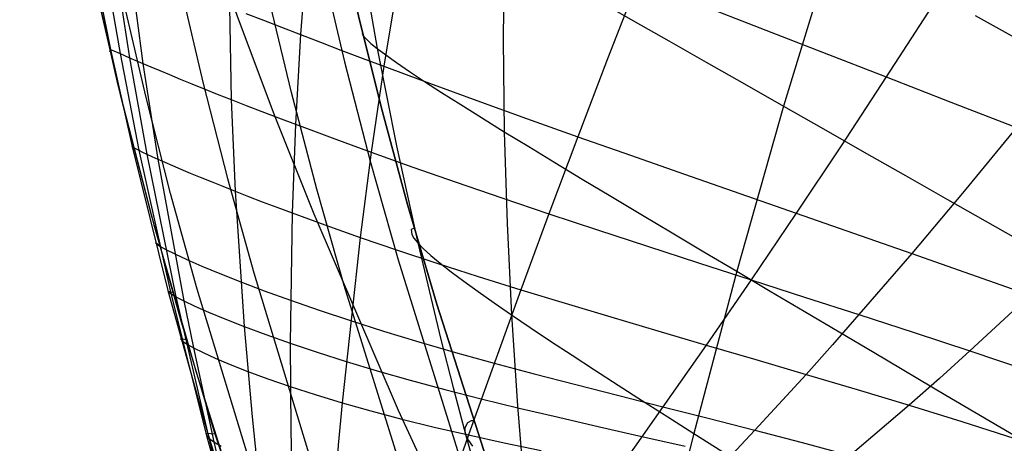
# Model space of a CAD drawing. Header units: millimetres. Extents: x -58 to 58, y -58 to 57.
# Tile 42 of 102: x 17 to 29, y -45 to -40. Entities that reach past the tile are written whole.
import ezdxf

# ---------------------------------------------------------------- set-up
doc = ezdxf.new("R2010")
doc.units = ezdxf.units.MM
doc.header["$MEASUREMENT"] = 0
doc.layers.add('Predefinito', color=5, linetype='Continuous')

msp = doc.modelspace()

# ---------------------------------------------------------------- linework, layer by layer
at = {"layer": 'Predefinito', "extrusion": (-5.19436e-06, 2.54963e-05, 1)}
msp.add_lwpolyline([(17.336, -28.199), (17.329, -28.728), (17.336, -29.26), (17.354, -29.792), (17.385, -30.326), (17.435, -30.941), (17.5, -31.556), (17.581, -32.171), (17.675, -32.786), (17.782, -33.4), (17.903, -34.013), (18.035, -34.626), (18.179, -35.237), (18.499, -36.457), (18.858, -37.67), (19.25, -38.877), (19.673, -40.077), (20.123, -41.271), (20.597, -42.459), (21.608, -44.814), (22.688, -47.148), (23.826, -49.46), (25.021, -51.773)], dxfattribs=at)
at = {"layer": 'Predefinito'}
for points in [[(20.133, -30.213), (20.09, -30.966), (20.07, -31.742), (20.075, -32.543), (20.105, -33.372), (20.162, -34.229), (20.247, -35.117), (20.362, -36.038), (20.506, -36.993), (20.682, -37.984), (20.89, -39.013), (21.132, -40.082), (21.409, -41.192), (21.722, -42.345), (22.073, -43.542), (22.889, -46.08), (23.869, -48.818), (25.02, -51.771)], [(25.02, -51.771), (23.869, -48.818), (22.889, -46.08), (22.073, -43.542), (21.722, -42.345), (21.409, -41.192), (21.132, -40.082), (20.89, -39.013), (20.682, -37.984), (20.506, -36.993), (20.362, -36.038), (20.247, -35.117), (20.162, -34.229), (20.105, -33.372), (20.075, -32.543), (20.07, -31.742), (20.09, -30.966), (20.133, -30.213)], [(20.133, -30.213), (20.09, -30.966), (20.07, -31.742), (20.075, -32.543), (20.105, -33.372), (20.162, -34.229), (20.247, -35.117), (20.362, -36.038), (20.506, -36.993), (20.682, -37.984), (20.89, -39.013), (21.132, -40.082), (21.409, -41.192), (21.722, -42.345), (22.073, -43.542), (22.889, -46.08), (23.869, -48.818), (25.02, -51.771)], [(17.117, -30.346), (17.088, -30.954), (17.072, -31.574), (17.07, -32.206), (17.082, -32.851), (17.108, -33.508), (17.15, -34.179), (17.206, -34.864), (17.279, -35.563), (17.366, -36.276), (17.471, -37.005), (17.591, -37.75), (17.883, -39.29), (18.244, -40.901), (18.677, -42.588), (19.185, -44.358), (19.771, -46.214), (20.437, -48.164), (21.188, -50.213)], [(17.117, -30.346), (17.088, -30.954), (17.072, -31.574), (17.07, -32.206), (17.082, -32.851), (17.108, -33.508), (17.15, -34.179), (17.206, -34.864), (17.279, -35.563), (17.366, -36.276), (17.471, -37.005), (17.591, -37.75), (17.883, -39.29), (18.244, -40.901), (18.677, -42.588), (19.185, -44.358), (19.771, -46.214), (20.437, -48.164), (21.188, -50.213)], [(23.742, -51.269), (22.462, -47.886), (21.678, -45.612), (20.962, -43.318), (20.634, -42.163), (20.328, -41.002), (20.048, -39.834), (19.795, -38.658), (19.573, -37.474), (19.386, -36.28), (19.237, -35.075), (19.179, -34.469), (19.133, -33.865), (19.099, -33.261), (19.077, -32.659), (19.069, -32.058), (19.074, -31.458), (19.093, -30.86), (19.127, -30.262)], [(18.115, -30.41), (18.087, -30.994), (18.072, -31.578), (18.069, -32.163), (18.079, -32.749), (18.101, -33.334), (18.134, -33.921), (18.179, -34.507), (18.299, -35.682), (18.375, -36.269), (18.553, -37.439), (18.763, -38.599), (19.004, -39.751), (19.271, -40.896), (19.563, -42.034), (19.877, -43.166), (20.562, -45.415), (21.315, -47.645), (22.124, -49.859)]]:
    msp.add_lwpolyline(points, dxfattribs=at)
at = {"layer": 'Predefinito', "extrusion": (-0.240918, 0.970545, 0)}
msp.add_lwpolyline([(-9.851, 320), (-9.873, 320), (-9.896, 319.999), (-9.918, 319.998), (-9.941, 319.996), (-9.964, 319.994), (-9.987, 319.991), (-10.01, 319.987), (-10.033, 319.983), (-10.056, 319.979), (-10.08, 319.974), (-10.103, 319.968), (-10.126, 319.961), (-10.15, 319.954), (-10.173, 319.947), (-10.196, 319.939), (-10.219, 319.93), (-10.242, 319.92), (-10.265, 319.91), (-10.288, 319.9), (-10.31, 319.888), (-10.333, 319.876), (-10.355, 319.864), (-10.377, 319.851), (-10.398, 319.837), (-10.42, 319.823), (-10.44, 319.808), (-10.461, 319.792), (-10.481, 319.776), (-10.501, 319.76), (-10.521, 319.743), (-10.54, 319.725), (-10.558, 319.707), (-10.576, 319.689), (-10.594, 319.67), (-10.611, 319.65), (-10.627, 319.63), (-10.643, 319.61), (-10.659, 319.589), (-10.674, 319.568), (-10.688, 319.547), (-10.702, 319.526), (-10.715, 319.504), (-10.727, 319.482), (-10.739, 319.459), (-10.751, 319.437), (-10.761, 319.414), (-10.771, 319.391), (-10.781, 319.368), (-10.79, 319.345), (-10.798, 319.322), (-10.805, 319.298), (-10.812, 319.275), (-10.819, 319.252), (-10.825, 319.229), (-10.83, 319.205), (-10.834, 319.182), (-10.838, 319.159), (-10.842, 319.136), (-10.845, 319.113), (-10.847, 319.09), (-10.849, 319.067), (-10.85, 319.045), (-10.851, 319.022), (-10.851, 319)], dxfattribs=at)
at = {"layer": 'Predefinito', "extrusion": (-0.238184, 0.97122, 0)}
msp.add_lwpolyline([(-8.976, 320), (-8.954, 320), (-8.932, 319.999), (-8.909, 319.998), (-8.886, 319.996), (-8.863, 319.994), (-8.84, 319.991), (-8.817, 319.987), (-8.794, 319.983), (-8.771, 319.979), (-8.748, 319.974), (-8.724, 319.968), (-8.701, 319.961), (-8.678, 319.954), (-8.654, 319.947), (-8.631, 319.939), (-8.608, 319.93), (-8.585, 319.92), (-8.562, 319.91), (-8.539, 319.9), (-8.517, 319.888), (-8.494, 319.876), (-8.472, 319.864), (-8.45, 319.851), (-8.429, 319.837), (-8.408, 319.823), (-8.387, 319.808), (-8.366, 319.792), (-8.346, 319.776), (-8.326, 319.76), (-8.307, 319.743), (-8.288, 319.725), (-8.269, 319.707), (-8.251, 319.689), (-8.233, 319.67), (-8.216, 319.65), (-8.2, 319.63), (-8.184, 319.61), (-8.168, 319.589), (-8.153, 319.568), (-8.139, 319.547), (-8.125, 319.526), (-8.112, 319.504), (-8.1, 319.482), (-8.088, 319.459), (-8.076, 319.437), (-8.066, 319.414), (-8.056, 319.391), (-8.046, 319.368), (-8.037, 319.345), (-8.029, 319.322), (-8.022, 319.298), (-8.015, 319.275), (-8.008, 319.252), (-8.003, 319.229), (-7.997, 319.205), (-7.993, 319.182), (-7.989, 319.159), (-7.985, 319.136), (-7.982, 319.113), (-7.98, 319.09), (-7.978, 319.067), (-7.977, 319.045), (-7.976, 319.022), (-7.976, 319)], dxfattribs=at)
at = {"layer": 'Predefinito', "extrusion": (-0.261774, 0.965129, 0)}
msp.add_lwpolyline([(-8.877, 320), (-8.899, 320), (-8.922, 319.999), (-8.944, 319.998), (-8.967, 319.996), (-8.99, 319.994), (-9.013, 319.991), (-9.036, 319.987), (-9.059, 319.983), (-9.082, 319.979), (-9.105, 319.974), (-9.129, 319.968), (-9.152, 319.961), (-9.175, 319.954), (-9.199, 319.947), (-9.222, 319.939), (-9.245, 319.93), (-9.268, 319.92), (-9.291, 319.91), (-9.314, 319.9), (-9.336, 319.888), (-9.359, 319.876), (-9.381, 319.864), (-9.403, 319.851), (-9.424, 319.837), (-9.445, 319.823), (-9.466, 319.808), (-9.487, 319.792), (-9.507, 319.776), (-9.527, 319.76), (-9.547, 319.743), (-9.566, 319.725), (-9.584, 319.707), (-9.602, 319.689), (-9.62, 319.67), (-9.637, 319.65), (-9.653, 319.63), (-9.669, 319.61), (-9.685, 319.589), (-9.7, 319.568), (-9.714, 319.547), (-9.728, 319.526), (-9.741, 319.504), (-9.753, 319.482), (-9.765, 319.459), (-9.777, 319.437), (-9.787, 319.414), (-9.797, 319.391), (-9.807, 319.368), (-9.816, 319.345), (-9.824, 319.322), (-9.831, 319.298), (-9.838, 319.275), (-9.845, 319.252), (-9.851, 319.229), (-9.856, 319.205), (-9.86, 319.182), (-9.864, 319.159), (-9.868, 319.136), (-9.871, 319.113), (-9.873, 319.09), (-9.875, 319.067), (-9.876, 319.045), (-9.877, 319.022), (-9.877, 319)], dxfattribs=at)
at = {"layer": 'Predefinito', "extrusion": (-0.257882, 0.966176, 0)}
msp.add_lwpolyline([(-8.062, 320), (-8.039, 320), (-8.017, 319.999), (-7.994, 319.998), (-7.972, 319.996), (-7.949, 319.994), (-7.926, 319.991), (-7.903, 319.987), (-7.88, 319.983), (-7.856, 319.979), (-7.833, 319.974), (-7.81, 319.968), (-7.786, 319.961), (-7.763, 319.954), (-7.74, 319.947), (-7.717, 319.939), (-7.693, 319.93), (-7.67, 319.92), (-7.648, 319.91), (-7.625, 319.9), (-7.602, 319.888), (-7.58, 319.876), (-7.558, 319.864), (-7.536, 319.851), (-7.514, 319.837), (-7.493, 319.823), (-7.472, 319.808), (-7.452, 319.792), (-7.431, 319.776), (-7.411, 319.76), (-7.392, 319.743), (-7.373, 319.725), (-7.354, 319.707), (-7.336, 319.689), (-7.319, 319.67), (-7.302, 319.65), (-7.285, 319.63), (-7.269, 319.61), (-7.254, 319.589), (-7.239, 319.568), (-7.225, 319.547), (-7.211, 319.526), (-7.198, 319.504), (-7.185, 319.482), (-7.173, 319.459), (-7.162, 319.437), (-7.151, 319.414), (-7.141, 319.391), (-7.132, 319.368), (-7.123, 319.345), (-7.115, 319.322), (-7.107, 319.298), (-7.1, 319.275), (-7.094, 319.252), (-7.088, 319.229), (-7.083, 319.205), (-7.078, 319.182), (-7.074, 319.159), (-7.071, 319.136), (-7.068, 319.113), (-7.066, 319.09), (-7.064, 319.067), (-7.063, 319.045), (-7.062, 319.022), (-7.062, 319)], dxfattribs=at)
at = {"layer": 'Predefinito', "extrusion": (1, 0, 0)}
msp.add_lwpolyline([(-42.588, 319), (-42.588, 59.999)], dxfattribs=at)
at = {"layer": 'Predefinito', "extrusion": (-0.280458, 0.959866, 0)}
msp.add_lwpolyline([(-7.972, 320), (-7.994, 320), (-8.016, 319.999), (-8.039, 319.998), (-8.062, 319.996), (-8.085, 319.994), (-8.108, 319.991), (-8.131, 319.987), (-8.154, 319.983), (-8.177, 319.979), (-8.2, 319.974), (-8.224, 319.968), (-8.247, 319.961), (-8.27, 319.954), (-8.294, 319.947), (-8.317, 319.939), (-8.34, 319.93), (-8.363, 319.92), (-8.386, 319.91), (-8.409, 319.9), (-8.431, 319.888), (-8.453, 319.876), (-8.476, 319.864), (-8.497, 319.851), (-8.519, 319.837), (-8.54, 319.823), (-8.561, 319.808), (-8.582, 319.792), (-8.602, 319.776), (-8.622, 319.76), (-8.641, 319.743), (-8.66, 319.725), (-8.679, 319.707), (-8.697, 319.689), (-8.715, 319.67), (-8.732, 319.65), (-8.748, 319.63), (-8.764, 319.61), (-8.78, 319.589), (-8.794, 319.568), (-8.809, 319.547), (-8.823, 319.526), (-8.836, 319.504), (-8.848, 319.482), (-8.86, 319.459), (-8.871, 319.437), (-8.882, 319.414), (-8.892, 319.391), (-8.902, 319.368), (-8.91, 319.345), (-8.919, 319.322), (-8.926, 319.298), (-8.933, 319.275), (-8.94, 319.252), (-8.945, 319.229), (-8.951, 319.205), (-8.955, 319.182), (-8.959, 319.159), (-8.963, 319.136), (-8.965, 319.113), (-8.968, 319.09), (-8.97, 319.067), (-8.971, 319.045), (-8.972, 319.022), (-8.972, 319)], dxfattribs=at)
at = {"layer": 'Predefinito', "extrusion": (-0.275677, 0.96125, 0)}
msp.add_lwpolyline([(-7.207, 320), (-7.184, 320), (-7.162, 319.999), (-7.139, 319.998), (-7.117, 319.996), (-7.094, 319.994), (-7.071, 319.991), (-7.048, 319.987), (-7.025, 319.983), (-7.001, 319.979), (-6.978, 319.974), (-6.955, 319.968), (-6.931, 319.961), (-6.908, 319.954), (-6.885, 319.947), (-6.862, 319.939), (-6.838, 319.93), (-6.815, 319.92), (-6.793, 319.91), (-6.77, 319.9), (-6.747, 319.888), (-6.725, 319.876), (-6.703, 319.864), (-6.681, 319.851), (-6.659, 319.837), (-6.638, 319.823), (-6.617, 319.808), (-6.596, 319.792), (-6.576, 319.776), (-6.556, 319.76), (-6.537, 319.743), (-6.518, 319.725), (-6.499, 319.707), (-6.481, 319.689), (-6.464, 319.67), (-6.447, 319.65), (-6.43, 319.63), (-6.414, 319.61), (-6.399, 319.589), (-6.384, 319.568), (-6.37, 319.547), (-6.356, 319.526), (-6.343, 319.504), (-6.33, 319.482), (-6.318, 319.459), (-6.307, 319.437), (-6.296, 319.414), (-6.286, 319.391), (-6.277, 319.368), (-6.268, 319.345), (-6.26, 319.322), (-6.252, 319.298), (-6.245, 319.275), (-6.239, 319.252), (-6.233, 319.229), (-6.228, 319.205), (-6.223, 319.182), (-6.219, 319.159), (-6.216, 319.136), (-6.213, 319.113), (-6.211, 319.09), (-6.209, 319.067), (-6.208, 319.045), (-6.207, 319.022), (-6.207, 319)], dxfattribs=at)
at = {"layer": 'Predefinito', "extrusion": (-0.29725, 0.9548, 0)}
msp.add_lwpolyline([(-7.13, 320), (-7.152, 320), (-7.174, 319.999), (-7.197, 319.998), (-7.219, 319.996), (-7.242, 319.994), (-7.265, 319.991), (-7.288, 319.987), (-7.311, 319.983), (-7.335, 319.979), (-7.358, 319.974), (-7.381, 319.968), (-7.405, 319.961), (-7.428, 319.954), (-7.451, 319.947), (-7.474, 319.939), (-7.498, 319.93), (-7.521, 319.92), (-7.544, 319.91), (-7.566, 319.9), (-7.589, 319.888), (-7.611, 319.876), (-7.633, 319.864), (-7.655, 319.851), (-7.677, 319.837), (-7.698, 319.823), (-7.719, 319.808), (-7.74, 319.792), (-7.76, 319.776), (-7.78, 319.76), (-7.799, 319.743), (-7.818, 319.725), (-7.837, 319.707), (-7.855, 319.689), (-7.872, 319.67), (-7.889, 319.65), (-7.906, 319.63), (-7.922, 319.61), (-7.937, 319.589), (-7.952, 319.568), (-7.967, 319.547), (-7.98, 319.526), (-7.993, 319.504), (-8.006, 319.482), (-8.018, 319.459), (-8.029, 319.437), (-8.04, 319.414), (-8.05, 319.391), (-8.059, 319.368), (-8.068, 319.345), (-8.076, 319.322), (-8.084, 319.298), (-8.091, 319.275), (-8.097, 319.252), (-8.103, 319.229), (-8.108, 319.205), (-8.113, 319.182), (-8.117, 319.159), (-8.12, 319.136), (-8.123, 319.113), (-8.125, 319.09), (-8.127, 319.067), (-8.129, 319.045), (-8.129, 319.022), (-8.13, 319)], dxfattribs=at)
at = {"layer": 'Predefinito'}
for points in [[(17.335, -28.197, 59.999), (17.24, -28.936, 59.999), (17.166, -29.675, 59.999), (17.113, -30.416, 59.999), (17.081, -31.16, 59.999), (17.069, -31.896, 59.999), (17.076, -32.633, 59.999), (17.101, -33.361, 59.999), (17.143, -34.089, 59.999), (17.201, -34.809, 59.999), (17.275, -35.528, 59.999), (17.361, -36.238, 59.999), (17.462, -36.947, 59.999), (17.696, -38.339, 59.999), (17.974, -39.722, 59.999), (18.287, -41.079, 59.999), (18.633, -42.427, 59.999), (19.005, -43.753, 60), (19.404, -45.071, 60), (20.258, -47.655, 60.001), (21.188, -50.213, 60.003)], [(17.34, -30.095, 54.611), (17.295, -30.728, 54.643), (17.263, -31.359, 54.676), (17.246, -31.989, 54.711), (17.243, -32.617, 54.747), (17.252, -33.241, 54.784), (17.273, -33.863, 54.822), (17.307, -34.482, 54.862), (17.351, -35.097, 54.903), (17.406, -35.709, 54.945), (17.544, -36.924, 55.032), (17.718, -38.125, 55.123), (17.924, -39.313, 55.218), (18.158, -40.488, 55.317), (18.417, -41.651, 55.42), (18.848, -43.377, 55.58), (19.323, -45.082, 55.748), (19.664, -46.209, 55.882), (20.026, -47.335, 56.044), (20.413, -48.461, 56.226), (20.828, -49.587, 56.42), (21.089, -50.254, 56.537)], [(19.831, -30.323, 319.707), (19.798, -30.926, 319.707), (19.78, -31.531, 319.707), (19.776, -32.137, 319.707), (19.787, -32.746, 319.707), (19.811, -33.356, 319.707), (19.849, -33.968, 319.707), (19.929, -34.89, 319.707), (20.036, -35.811, 319.707), (20.215, -37.03, 319.707), (20.433, -38.24, 319.707), (20.684, -39.442, 319.707), (20.966, -40.637, 319.707), (21.275, -41.826, 319.707), (21.608, -43.009, 319.707), (22.34, -45.36, 319.707), (23.144, -47.693, 319.707), (24.462, -51.166, 319.707), (24.646, -51.626, 319.707)], [(21.462, -50.109, 319.707), (20.648, -47.879, 319.707), (19.889, -45.631, 319.707), (19.197, -43.361, 319.707), (18.88, -42.216, 319.707), (18.585, -41.064, 319.707), (18.314, -39.904, 319.707), (18.07, -38.735, 319.707), (17.855, -37.555, 319.707), (17.654, -36.215, 319.707), (17.53, -35.167, 319.707), (17.474, -34.567, 319.707), (17.429, -33.967, 319.707), (17.395, -33.368, 319.707), (17.372, -32.768, 319.707), (17.362, -32.168, 319.707), (17.365, -31.568, 319.707), (17.393, -30.668, 319.707)], [(26.85, -39.151, 38.677), (26.233, -41.168, 39.038), (25.671, -43.147, 39.436), (25.156, -45.091, 39.873), (24.912, -46.048, 40.094)], [(20.521, -39.227, 42.919), (20.439, -40.309, 43.191), (20.378, -41.384, 43.477), (20.338, -42.448, 43.779), (20.314, -44.011, 44.25), (20.321, -45.058, 44.577), (20.334, -45.595, 44.758), (20.343, -45.865, 44.855), (20.355, -46.137, 44.958), (20.368, -46.409, 45.067), (20.383, -46.683, 45.183), (20.402, -46.958, 45.306), (20.423, -47.234, 45.435), (20.448, -47.512, 45.571), (20.478, -47.792, 45.713), (20.512, -48.072, 45.861), (20.551, -48.354, 46.015), (20.595, -48.637, 46.174), (20.646, -48.921, 46.339), (20.702, -49.205, 46.508), (20.765, -49.488, 46.682), (20.835, -49.772, 46.86), (20.913, -50.055, 47.042), (20.985, -50.298, 47.2)], [(21.152, -39.304, 52.349), (21.357, -40.476, 52.471), (21.588, -41.643, 52.6), (21.844, -42.806, 52.731), (22.122, -43.964, 52.865), (22.269, -44.54, 52.941), (22.422, -45.116, 53.027), (22.581, -45.69, 53.128), (22.748, -46.261, 53.242), (22.922, -46.83, 53.371), (23.106, -47.395, 53.512), (23.3, -47.955, 53.666), (23.505, -48.511, 53.832), (23.723, -49.063, 54.009), (23.955, -49.612, 54.195), (24.201, -50.157, 54.389), (24.461, -50.699, 54.589), (24.734, -51.237, 54.793), (25.02, -51.771, 55)], [(22.882, -39.254, 45.03), (22.871, -40.366, 45.224), (22.883, -41.473, 45.43), (22.916, -42.574, 45.647), (22.969, -43.67, 45.867), (23.04, -44.759, 46.093), (23.084, -45.301, 46.221)], [(18.071, -39.368, 52.74), (18.273, -40.537, 52.887), (18.5, -41.696, 53.04), (18.882, -43.414, 53.278), (19.311, -45.116, 53.527), (19.465, -45.681, 53.622), (19.624, -46.245, 53.727), (19.79, -46.811, 53.843), (19.964, -47.379, 53.969), (20.148, -47.948, 54.103), (20.341, -48.519, 54.245), (20.545, -49.09, 54.393), (20.76, -49.661, 54.545), (21.01, -50.287, 54.714)], [(18.208, -39.423, 51.488), (18.388, -40.587, 51.657), (18.593, -41.741, 51.834), (18.943, -43.452, 52.109), (19.34, -45.149, 52.398), (19.484, -45.714, 52.508), (19.633, -46.278, 52.63), (19.791, -46.845, 52.764), (19.957, -47.414, 52.911), (20.134, -47.986, 53.069), (20.323, -48.56, 53.235), (20.524, -49.134, 53.409), (20.739, -49.709, 53.589), (20.976, -50.302, 53.779)], [(18.393, -39.498, 50.245), (18.548, -40.656, 50.436), (18.727, -41.803, 50.636), (19.039, -43.502, 50.946), (19.153, -44.065, 51.05), (19.398, -45.192, 51.272), (19.53, -45.756, 51.397), (19.668, -46.319, 51.536), (19.815, -46.886, 51.689), (19.972, -47.457, 51.856), (20.141, -48.03, 52.036), (20.322, -48.606, 52.227), (20.519, -49.182, 52.428), (20.731, -49.758, 52.636), (20.951, -50.312, 52.841)], [(21.608, -39.649, 40.783), (21.438, -40.688, 41.065), (21.286, -41.719, 41.364), (21.152, -42.74, 41.682), (20.936, -44.724, 42.346), (20.891, -45.233, 42.525), (20.852, -45.754, 42.719), (20.835, -46.018, 42.824), (20.82, -46.284, 42.936), (20.808, -46.551, 43.055), (20.798, -46.819, 43.182), (20.79, -47.089, 43.316), (20.786, -47.36, 43.458), (20.786, -47.633, 43.608), (20.79, -47.907, 43.764), (20.8, -48.183, 43.928), (20.815, -48.46, 44.098), (20.836, -48.738, 44.275), (20.863, -49.017, 44.458), (20.898, -49.297, 44.647), (20.94, -49.576, 44.841), (20.99, -49.855, 45.039), (21.048, -50.134, 45.242), (21.077, -50.259, 45.334)], [(24.487, -39.657, 36.689), (24.12, -40.601, 36.945), (23.764, -41.533, 37.219), (23.417, -42.457, 37.512), (23.081, -43.369, 37.829), (22.453, -45.11, 38.498), (22.295, -45.569, 38.681), (22.138, -46.049, 38.884), (22.061, -46.296, 38.997), (21.985, -46.545, 39.117), (21.911, -46.798, 39.247), (21.84, -47.051, 39.387), (21.771, -47.306, 39.536), (21.706, -47.562, 39.695), (21.645, -47.819, 39.862), (21.589, -48.077, 40.039), (21.538, -48.338, 40.225), (21.494, -48.6, 40.42), (21.457, -48.864, 40.623), (21.427, -49.129, 40.834), (21.407, -49.377, 41.037), (21.394, -49.626, 41.247), (21.39, -49.875, 41.463), (21.394, -50.125, 41.683)], [(24.011, -39.902, 42.634), (24.426, -40.139, 41.876), (24.857, -40.385, 41.139), (25.304, -40.639, 40.42), (25.763, -40.9, 39.72), (26.233, -41.168, 39.038), (26.712, -41.44, 38.373), (27.2, -41.717, 37.725), (27.696, -41.999, 37.092), (28.199, -42.285, 36.475), (29.225, -42.867, 35.283), (30.273, -43.461, 34.142), (31.338, -44.065, 33.048), (32.418, -44.677, 31.995), (33.508, -45.295, 30.98), (34.609, -45.918, 30)], [(19.585, -39.977, 45.448), (19.608, -41.087, 45.71), (19.654, -42.187, 45.987), (19.76, -43.809, 46.416), (19.856, -44.891, 46.712), (19.914, -45.44, 46.874), (19.979, -45.992, 47.053), (20.015, -46.268, 47.149), (20.052, -46.546, 47.252), (20.093, -46.825, 47.36), (20.136, -47.106, 47.474), (20.233, -47.67, 47.718), (20.346, -48.24, 47.983), (20.41, -48.526, 48.122), (20.479, -48.813, 48.266), (20.553, -49.1, 48.414), (20.633, -49.387, 48.565), (20.719, -49.673, 48.72), (20.811, -49.96, 48.878), (20.935, -50.318, 49.079)], [(28.011, -39.972, 33.206), (27.466, -40.816, 33.407), (26.924, -41.641, 33.625), (26.384, -42.45, 33.861), (25.843, -43.249, 34.117), (25.306, -44.032, 34.399), (24.785, -44.772, 34.699), (23.999, -45.886, 35.171)], [(25.209, -39.938, 35.822), (25.947, -40.226, 34.987), (26.7, -40.518, 34.182), (27.466, -40.816, 33.407), (28.241, -41.118, 32.661), (29.026, -41.424, 31.942), (29.818, -41.735, 31.249), (30.617, -42.049, 30.579), (31.421, -42.369, 29.931), (32.23, -42.692, 29.305), (33.318, -43.13, 28.5)], [(19.783, -40.055, 44.873), (19.992, -40.136, 44.304), (20.211, -40.221, 43.743), (20.439, -40.309, 43.191), (20.676, -40.4, 42.646), (20.922, -40.494, 42.111), (21.176, -40.59, 41.584), (21.438, -40.688, 41.065), (21.707, -40.788, 40.555), (21.984, -40.89, 40.054), (22.555, -41.099, 39.076), (23.15, -41.314, 38.131), (23.764, -41.533, 37.219), (24.395, -41.756, 36.337), (25.043, -41.983, 35.484), (25.707, -42.214, 34.659), (26.384, -42.45, 33.861), (27.072, -42.689, 33.09), (27.771, -42.933, 32.344), (28.477, -43.181, 31.623), (29.192, -43.434, 30.925), (29.913, -43.692, 30.248), (30.639, -43.956, 29.591), (31.686, -44.342, 28.685)], [(28.53, -40.081, 36.769), (29.108, -40.401, 36.168), (29.693, -40.724, 35.583), (30.285, -41.052, 35.013), (31.487, -41.717, 33.916), (32.708, -42.393, 32.871), (33.945, -43.077, 31.872), (35.195, -43.769, 30.917)], [(21.183, -40.292, 60), (21.177, -40.304, 56.216), (21.195, -40.329, 55.273), (21.228, -40.365, 54.334), (21.281, -40.414, 53.399), (21.357, -40.476, 52.471), (21.46, -40.553, 51.55), (21.59, -40.645, 50.638), (21.746, -40.751, 49.736), (21.927, -40.87, 48.845), (22.131, -41.002, 47.968), (22.36, -41.147, 47.105), (22.61, -41.304, 46.259), (22.883, -41.473, 45.43), (23.176, -41.652, 44.619), (23.488, -41.842, 43.827), (23.817, -42.041, 43.053), (24.162, -42.248, 42.297), (24.522, -42.464, 41.557), (24.895, -42.686, 40.835), (25.278, -42.914, 40.128), (25.671, -43.147, 39.436), (26.073, -43.385, 38.76), (26.482, -43.627, 38.098), (27.319, -44.123, 36.815), (28.18, -44.631, 35.582), (29.06, -45.15, 34.393)], [(18.151, -40.51, 59.999), (18.158, -40.488, 55.317), (18.199, -40.505, 54.108), (18.273, -40.537, 52.887), (18.325, -40.56, 52.272), (18.388, -40.587, 51.657), (18.462, -40.619, 51.045), (18.548, -40.656, 50.436), (18.644, -40.696, 49.83), (18.75, -40.741, 49.228), (18.868, -40.789, 48.63), (18.995, -40.842, 48.036), (19.133, -40.898, 47.447), (19.282, -40.957, 46.863), (19.44, -41.021, 46.284), (19.608, -41.087, 45.71), (19.786, -41.157, 45.142), (19.974, -41.23, 44.58), (20.172, -41.305, 44.025), (20.378, -41.384, 43.477), (20.593, -41.464, 42.937), (20.816, -41.547, 42.405), (21.047, -41.632, 41.881), (21.286, -41.719, 41.364), (21.784, -41.897, 40.355), (22.307, -42.08, 39.377), (22.852, -42.267, 38.429), (23.417, -42.457, 37.512), (23.999, -42.65, 36.624), (24.599, -42.846, 35.762), (25.214, -43.046, 34.927), (25.843, -43.249, 34.117), (26.485, -43.456, 33.333), (27.137, -43.667, 32.575), (27.798, -43.882, 31.839), (28.468, -44.103, 31.126), (29.144, -44.33, 30.433)], [(29.026, -41.424, 31.942), (28.399, -42.187, 32.135), (27.771, -42.933, 32.344), (27.137, -43.667, 32.575), (26.819, -44.029, 32.699), (26.504, -44.383, 32.831), (25.887, -45.052, 33.106), (24.949, -46.061, 33.539)], [(18.436, -41.675, 59.999), (18.417, -41.651, 55.42), (18.444, -41.667, 54.236), (18.5, -41.696, 53.04), (18.541, -41.717, 52.438), (18.593, -41.741, 51.834), (18.655, -41.77, 51.233), (18.727, -41.803, 50.636), (18.81, -41.839, 50.041), (18.902, -41.879, 49.449), (19.003, -41.923, 48.862), (19.115, -41.969, 48.278), (19.235, -42.019, 47.698), (19.366, -42.072, 47.123), (19.505, -42.128, 46.552), (19.654, -42.187, 45.987), (19.812, -42.249, 45.426), (19.979, -42.313, 44.871), (20.154, -42.379, 44.322), (20.338, -42.448, 43.779), (20.731, -42.591, 42.717), (21.152, -42.74, 41.682), (21.601, -42.893, 40.676), (22.073, -43.05, 39.699), (22.568, -43.209, 38.75), (23.081, -43.369, 37.829), (23.613, -43.531, 36.934), (24.161, -43.695, 36.065), (24.726, -43.862, 35.22), (25.306, -44.032, 34.399), (25.899, -44.205, 33.603), (26.504, -44.383, 32.831), (27.118, -44.565, 32.081), (27.741, -44.753, 31.352), (28.371, -44.949, 30.644), (29.007, -45.152, 29.955)], [(21.804, -42.63, 60), (21.765, -42.646, 56.349), (21.774, -42.704, 54.532), (21.799, -42.749, 53.629), (21.844, -42.806, 52.731), (21.911, -42.875, 51.839), (22.001, -42.956, 50.954), (22.112, -43.048, 50.078), (22.244, -43.152, 49.212), (22.397, -43.267, 48.357), (22.569, -43.391, 47.513), (22.76, -43.526, 46.683), (22.969, -43.67, 45.867), (23.195, -43.823, 45.067), (23.438, -43.984, 44.283), (23.695, -44.153, 43.513), (23.966, -44.33, 42.757), (24.249, -44.512, 42.016), (24.542, -44.7, 41.289), (24.845, -44.893, 40.574), (25.156, -45.091, 39.873), (25.797, -45.497, 38.507)], [(18.743, -42.828, 59.999), (18.699, -42.804, 55.527), (18.712, -42.818, 54.369), (18.75, -42.844, 53.198), (18.821, -42.884, 52.017), (18.93, -42.939, 50.842), (19.075, -43.006, 49.678), (19.256, -43.084, 48.527), (19.471, -43.173, 47.391), (19.72, -43.272, 46.272), (20.003, -43.38, 45.171), (20.318, -43.494, 44.093), (20.663, -43.614, 43.039), (21.036, -43.738, 42.012), (21.435, -43.864, 41.01), (21.856, -43.992, 40.034), (22.299, -44.12, 39.084), (22.761, -44.248, 38.16), (23.242, -44.377, 37.26), (23.74, -44.506, 36.383), (24.255, -44.638, 35.529), (24.785, -44.772, 34.699), (25.33, -44.91, 33.891), (25.887, -45.052, 33.106), (26.455, -45.201, 32.343), (27.032, -45.356, 31.6)], [(18.903, -43.4, 60), (18.853, -43.39, 54.436), (18.882, -43.414, 53.278), (18.943, -43.452, 52.109), (19.039, -43.502, 50.946), (19.169, -43.564, 49.793), (19.333, -43.637, 48.653), (19.531, -43.719, 47.527), (19.76, -43.809, 46.416), (20.022, -43.907, 45.323), (20.314, -44.011, 44.25), (20.636, -44.118, 43.202), (20.984, -44.229, 42.178), (21.357, -44.341, 41.178), (21.753, -44.453, 40.203), (22.171, -44.565, 39.253), (22.607, -44.676, 38.327), (23.062, -44.787, 37.425), (23.535, -44.898, 36.545), (24.025, -45.011, 35.686), (24.531, -45.127, 34.851), (25.052, -45.246, 34.038)], [(29.192, -43.434, 30.925), (28.468, -44.103, 31.126), (28.103, -44.433, 31.236), (27.741, -44.753, 31.352), (27.032, -45.356, 31.6)], [(19.069, -43.969, 60), (19, -43.959, 54.503), (19.02, -43.982, 53.358), (19.07, -44.018, 52.202), (19.153, -44.065, 51.05), (19.269, -44.122, 49.909), (19.416, -44.189, 48.779), (19.595, -44.264, 47.663), (19.805, -44.347, 46.561), (20.046, -44.436, 45.476), (20.315, -44.529, 44.41), (20.613, -44.626, 43.367), (20.936, -44.724, 42.346), (21.283, -44.822, 41.349), (21.653, -44.919, 40.375), (22.043, -45.016, 39.425), (22.453, -45.11, 38.498), (22.881, -45.204, 37.593), (23.327, -45.298, 36.709)], [(22.511, -44.942, 60), (22.485, -44.939, 58.249), (22.441, -44.965, 56.5), (22.41, -45.023, 54.757), (22.409, -45.065, 53.89), (22.422, -45.116, 53.027), (22.453, -45.176, 52.169), (22.502, -45.246, 51.316)], [(19.413, -45.1, 60), (19.308, -45.094, 54.645), (19.311, -45.116, 53.527), (19.34, -45.149, 52.398), (19.398, -45.192, 51.272), (19.486, -45.244, 50.156)]]:
    msp.add_polyline3d(points, dxfattribs=at)

doc.saveas('drawing.dxf')
